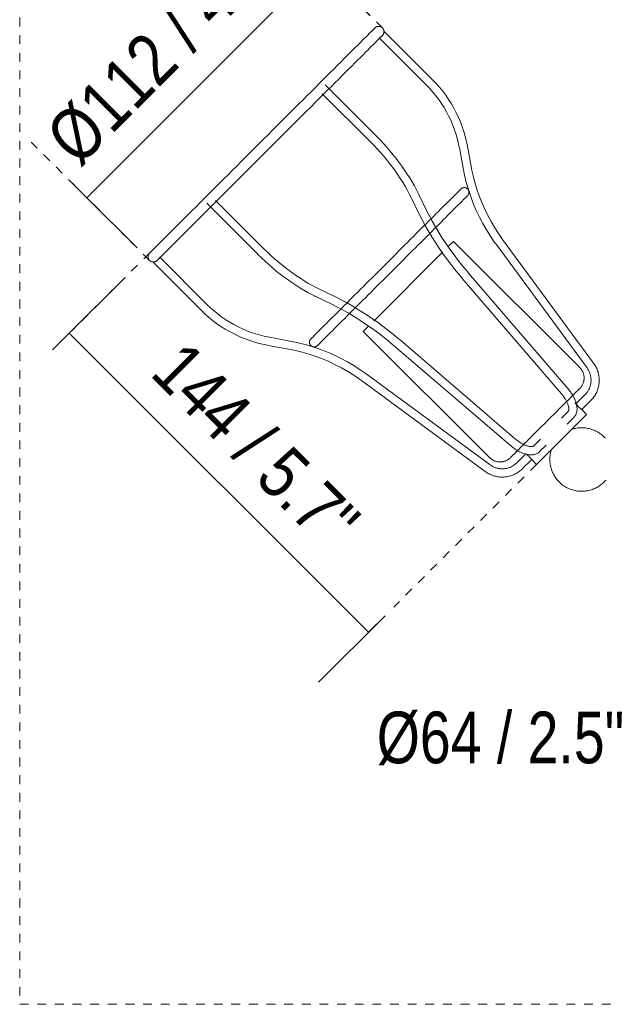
# Model space of a CAD drawing. Header units: millimetres. Extents: x 5724 to 11786, y -2894 to 7544.
# Tile 39 of 46: x 11286 to 11485, y 1571 to 1906. Entities that reach past the tile are written whole.
import ezdxf

# ---------------------------------------------------------------- set-up
doc = ezdxf.new("R2010")
doc.units = ezdxf.units.MM
doc.linetypes.add('Dash', pattern=[6, 3, -3])
doc.layers.add('A-ANNO-DIMS', color=7, linetype='Dash', lineweight=9, true_color=0xd2d2d2)
doc.layers.add('A-ANNO-DIMS-8', color=7, linetype='Continuous', lineweight=9)
doc.layers.add('E-LITE-EQPM', color=7, linetype='Continuous', lineweight=20)
doc.styles.add('Arial Narrow_2', font='ARIALN.TTF', dxfattribs={"height": 17.6})
doc.dimstyles.new('FARO_-_2_2mm_Arial_Narrow_mm_Inch_Left_2', dxfattribs={"dimscale": 304.8, "dimtxt": 18.012385, "dimasz": 0, "dimexe": 0.07874, "dimexo": 0.0625, "dimgap": 0.013123, "dimtad": 1, "dimdec": 0, "dimzin": 0, "dimdsep": 46, "dimtxsty": 'Arial Narrow_2', "dimblk1": 'NONE', "dimblk2": 'NONE', "dimsah": 1, "dimcen": 0.09, "dimadec": 0, "dimazin": 0, "dimtfac": 1, "dimtdec": 4, "dimtix": 1, "dimtmove": 1, "dimatfit": 3, "dimfxl": 0.026247, "dimfxlon": 1, "dimtvp": 1, "dimtolj": 1, "dimtzin": 0, "dimarcsym": 2})
doc.dimstyles.new('FARO_-_2_2mm_Arial_Narrow_mm_Inch_Right_3', dxfattribs={"dimscale": 304.8, "dimtxt": 18.012385, "dimasz": 0, "dimexe": 0.07874, "dimexo": 0.0625, "dimgap": 0.013123, "dimtad": 1, "dimdec": 0, "dimzin": 0, "dimdsep": 46, "dimtxsty": 'Arial Narrow_2', "dimblk1": 'NONE', "dimblk2": 'NONE', "dimsah": 1, "dimcen": 0.09, "dimadec": 0, "dimazin": 0, "dimtfac": 1, "dimtdec": 4, "dimtix": 1, "dimtmove": 0, "dimatfit": 3, "dimfxl": 0.026247, "dimfxlon": 1, "dimtvp": 1, "dimtolj": 1, "dimtzin": 0, "dimarcsym": 2})

# ---------------------------------------------------------------- blocks, each defined once
blk = doc.blocks.new('3371X_LK - LT-524083-Alzado_PDF_kl')
at = {"layer": 'E-LITE-EQPM'}
for p, q in [((7636.43, 1885.85), (7619.99, 1902.29)), ((7618.49, 1899.84), (7634.45, 1883.87)), ((7617.27, 1866.69), (7600.01, 1883.94)), ((7599.03, 1880.96), (7615.29, 1864.71)), ((7645.65, 1862.53), (7646.91, 1855.65)), ((7649.67, 1856.15), (7648.4, 1863.04)), ((7578.94, 1828.36), (7562.71, 1844.59)), ((7629.23, 1845.63), (7631.89, 1840.15)), ((7634.41, 1841.38), (7631.75, 1846.86)), ((7559.7, 1843.64), (7576.96, 1826.38)), ((7691.34, 1789.22), (7660.37, 1831.35)), ((7641.84, 1828.88), (7643.64, 1830.68)), ((7686.63, 1787.69), (7643.64, 1830.68)), ((7658.12, 1829.69), (7689.08, 1787.56)), ((7559.78, 1809.2), (7543.81, 1825.16)), ((7616.51, 1803.55), (7639.96, 1827)), ((7541.35, 1823.66), (7557.8, 1807.22)), ((7646.65, 1818.08), (7680.41, 1778.74)), ((7682.54, 1780.56), (7648.78, 1819.9)), ((7603.5, 1811.75), (7598.02, 1814.42)), ((7596.79, 1811.9), (7602.27, 1809.24)), ((7603.5, 1811.75), (7603.42, 1811.79)), ((7612.97, 1800.01), (7614.67, 1801.71)), ((7588, 1796.74), (7581.12, 1798)), ((7612.97, 1800.01), (7655.96, 1757.02)), ((7580.61, 1795.24), (7587.49, 1793.98)), ((7623.75, 1794.87), (7663.09, 1761.11)), ((7664.91, 1763.24), (7625.57, 1796.99)), ((7656.09, 1754.56), (7613.96, 1785.53)), ((7612.3, 1783.27), (7654.43, 1752.31)), ((7688.39, 1778.46), (7685.29, 1775.36)), ((7685.29, 1775.36), (7684.99, 1775.67)), ((7687.27, 1773.38), (7690.37, 1776.48)), ((7671.92, 1754.72), (7688.93, 1771.73)), ((7682.59, 1772.66), (7680.36, 1770.43)), ((7682.34, 1768.45), (7684.57, 1770.68)), ((7688.93, 1771.73), (7687.27, 1773.38)), ((7673.22, 1763.29), (7670.99, 1761.06)), ((7672.97, 1759.08), (7675.2, 1761.31)), ((7668.26, 1758.33), (7665.18, 1755.25)), ((7667.16, 1753.27), (7670.26, 1756.38)), ((7670.26, 1756.38), (7671.92, 1754.72))]:
    blk.add_line(p, q, dxfattribs=at)
at = {"layer": 'E-LITE-EQPM', "flags": 128}
for points in [[(7616.93, 1903.37), (7616.9, 1903.34), (7616.8, 1903.25), (7616.65, 1903.1), (7616.44, 1902.88), (7616.16, 1902.61), (7615.83, 1902.27), (7615.43, 1901.88), (7614.98, 1901.43), (7614.47, 1900.91), (7613.9, 1900.35), (7613.28, 1899.72), (7612.6, 1899.04), (7611.86, 1898.31), (7611.07, 1897.52), (7610.23, 1896.68), (7609.34, 1895.79), (7608.4, 1894.85), (7607.41, 1893.86), (7606.38, 1892.83), (7605.3, 1891.75), (7604.18, 1890.63), (7603.02, 1889.46), (7601.82, 1888.26), (7600.58, 1887.03), (7599.31, 1885.75), (7598, 1884.45), (7596.67, 1883.11), (7595.3, 1881.74), (7593.91, 1880.35), (7592.49, 1878.93), (7591.05, 1877.49), (7589.59, 1876.03), (7588.11, 1874.56), (7586.62, 1873.07), (7585.12, 1871.56), (7583.6, 1870.04), (7582.08, 1868.52), (7580.55, 1866.99), (7579.02, 1865.46), (7577.48, 1863.93), (7575.95, 1862.4), (7574.42, 1860.87), (7572.9, 1859.35), (7571.39, 1857.84), (7569.89, 1856.34), (7568.41, 1854.85), (7566.94, 1853.38), (7565.49, 1851.93), (7564.06, 1850.5), (7562.65, 1849.1), (7561.27, 1847.72), (7559.92, 1846.36), (7558.6, 1845.04), (7557.3, 1843.75), (7556.05, 1842.49), (7554.83, 1841.27), (7553.64, 1840.09), (7552.5, 1838.94), (7551.4, 1837.84), (7550.34, 1836.79), (7549.33, 1835.77), (7548.36, 1834.81), (7547.44, 1833.89), (7546.58, 1833.02), (7545.76, 1832.21), (7545, 1831.44), (7544.29, 1830.73), (7543.63, 1830.08), (7543.03, 1829.48), (7542.49, 1828.94), (7542.01, 1828.45), (7541.58, 1828.02), (7541.21, 1827.66), (7540.91, 1827.35), (7540.66, 1827.1), (7540.47, 1826.92), (7540.35, 1826.79), (7540.29, 1826.73), (7540.28, 1826.72)], [(7615.62, 1902.07), (7615.99, 1902.43), (7616.3, 1902.74), (7616.54, 1902.99), (7616.73, 1903.17), (7616.85, 1903.3), (7616.92, 1903.36), (7616.93, 1903.37)], [(7616.93, 1903.37), (7616.98, 1903.42), (7617.03, 1903.47), (7617.09, 1903.51), (7617.15, 1903.56), (7617.2, 1903.6), (7617.27, 1903.64), (7617.33, 1903.67), (7617.39, 1903.71), (7617.46, 1903.74), (7617.52, 1903.77), (7617.59, 1903.79), (7617.66, 1903.82), (7617.73, 1903.84), (7617.8, 1903.85), (7617.87, 1903.87), (7617.94, 1903.88), (7618.01, 1903.89), (7618.08, 1903.89), (7618.15, 1903.9), (7618.23, 1903.9), (7618.3, 1903.9), (7618.37, 1903.89), (7618.44, 1903.88), (7618.51, 1903.87), (7618.58, 1903.86), (7618.65, 1903.84), (7618.72, 1903.82), (7618.79, 1903.8), (7618.86, 1903.77), (7618.92, 1903.75), (7618.99, 1903.72), (7619.05, 1903.68), (7619.12, 1903.65), (7619.18, 1903.61), (7619.24, 1903.57), (7619.3, 1903.53), (7619.35, 1903.48), (7619.41, 1903.43), (7619.46, 1903.38), (7619.51, 1903.33), (7619.56, 1903.28), (7619.6, 1903.22), (7619.65, 1903.17), (7619.69, 1903.11), (7619.73, 1903.05), (7619.76, 1902.99), (7619.8, 1902.92), (7619.83, 1902.86), (7619.86, 1902.79), (7619.89, 1902.73), (7619.91, 1902.66), (7619.93, 1902.59), (7619.95, 1902.52), (7619.96, 1902.45), (7619.98, 1902.38), (7619.99, 1902.31), (7619.99, 1902.29)], [(7542.83, 1824.19), (7542.9, 1824.26), (7543.04, 1824.39), (7543.23, 1824.58), (7543.48, 1824.83), (7543.79, 1825.15), (7544.17, 1825.52), (7544.6, 1825.95), (7545.09, 1826.44), (7545.64, 1826.99), (7546.24, 1827.6), (7546.91, 1828.26), (7547.62, 1828.97), (7548.39, 1829.74), (7549.21, 1830.57), (7550.09, 1831.44), (7551.01, 1832.36), (7551.98, 1833.33), (7553, 1834.35), (7554.06, 1835.41), (7555.16, 1836.52), (7556.31, 1837.67), (7557.5, 1838.85), (7558.72, 1840.08), (7559.98, 1841.34), (7561.28, 1842.63), (7562.61, 1843.96), (7563.96, 1845.32), (7565.35, 1846.7), (7566.75, 1848.11), (7568.19, 1849.54), (7569.64, 1850.99), (7571.11, 1852.46), (7572.6, 1853.95), (7574.1, 1855.45), (7575.61, 1856.96), (7577.13, 1858.48), (7578.66, 1860.01), (7580.19, 1861.54), (7581.72, 1863.08), (7583.26, 1864.61), (7584.78, 1866.14), (7586.31, 1867.66), (7587.82, 1869.17), (7589.32, 1870.68), (7590.82, 1872.17), (7592.29, 1873.64), (7593.75, 1875.1), (7595.19, 1876.54), (7596.6, 1877.95), (7597.99, 1879.34), (7599.35, 1880.71), (7600.69, 1882.04), (7601.99, 1883.34), (7603.26, 1884.61), (7604.49, 1885.85), (7605.69, 1887.04), (7606.85, 1888.2), (7607.96, 1889.32), (7609.04, 1890.39), (7610.07, 1891.42), (7611.05, 1892.4), (7611.98, 1893.34), (7612.87, 1894.22), (7613.7, 1895.06), (7614.49, 1895.84), (7615.22, 1896.57), (7615.89, 1897.24), (7616.51, 1897.86), (7617.07, 1898.43), (7617.58, 1898.93), (7618.02, 1899.38), (7618.41, 1899.77), (7618.74, 1900.09), (7619.01, 1900.36), (7619.22, 1900.57), (7619.36, 1900.72), (7619.45, 1900.8), (7619.46, 1900.81)], [(7619.46, 1900.81), (7619.39, 1900.74), (7619.26, 1900.61), (7619.07, 1900.42), (7618.81, 1900.17), (7618.5, 1899.85), (7618.26, 1899.62)], [(7648.4, 1863.04), (7648.06, 1864.73), (7647.65, 1866.42), (7647.16, 1868.08), (7646.62, 1869.72), (7646.01, 1871.34), (7645.33, 1872.94), (7644.59, 1874.5), (7643.79, 1876.04), (7642.93, 1877.54), (7642.01, 1879.01), (7641.03, 1880.43), (7639.99, 1881.82), (7638.9, 1883.17), (7637.76, 1884.47), (7636.56, 1885.72), (7636.43, 1885.85)], [(7634.45, 1883.87), (7635.57, 1882.7), (7636.65, 1881.49), (7637.67, 1880.24), (7638.65, 1878.94), (7639.57, 1877.61), (7640.44, 1876.24), (7641.25, 1874.84), (7642.01, 1873.41), (7642.7, 1871.95), (7643.34, 1870.46), (7643.92, 1868.95), (7644.44, 1867.41), (7644.9, 1865.86), (7645.29, 1864.29), (7645.62, 1862.7), (7645.65, 1862.53)], [(7629.23, 1845.63), (7628.58, 1846.91), (7627.89, 1848.2), (7627.16, 1849.5), (7626.38, 1850.79), (7625.56, 1852.09), (7624.7, 1853.38), (7623.8, 1854.67), (7622.87, 1855.96), (7621.9, 1857.23), (7620.89, 1858.5), (7619.85, 1859.75), (7618.79, 1860.99), (7617.69, 1862.2), (7616.56, 1863.4), (7615.41, 1864.58), (7615.29, 1864.71)], [(7631.75, 1846.86), (7631.07, 1848.2), (7630.34, 1849.55), (7629.58, 1850.91), (7628.76, 1852.26), (7627.91, 1853.61), (7627.02, 1854.96), (7626.08, 1856.3), (7625.11, 1857.63), (7624.11, 1858.95), (7623.07, 1860.26), (7621.99, 1861.56), (7620.88, 1862.84), (7619.75, 1864.1), (7618.59, 1865.34), (7617.4, 1866.56), (7617.27, 1866.69)], [(7631.72, 1846.91), (7631.07, 1848.2), (7630.34, 1849.55), (7629.58, 1850.91), (7628.76, 1852.26), (7627.91, 1853.61), (7627.02, 1854.96), (7626.08, 1856.3), (7625.11, 1857.63), (7624.11, 1858.95), (7623.07, 1860.26), (7621.99, 1861.56), (7620.88, 1862.84), (7619.75, 1864.1), (7618.59, 1865.34), (7617.4, 1866.56), (7617.3, 1866.65)], [(7628.58, 1846.91), (7627.89, 1848.2), (7627.16, 1849.5), (7626.38, 1850.79), (7625.56, 1852.09), (7624.7, 1853.38), (7623.8, 1854.67), (7622.87, 1855.96), (7621.9, 1857.23), (7620.89, 1858.5), (7619.85, 1859.75), (7618.79, 1860.99), (7617.69, 1862.2)], [(7646.91, 1855.65), (7647.42, 1853.18), (7648.02, 1850.73), (7648.72, 1848.31), (7649.51, 1845.92), (7650.4, 1843.56), (7651.39, 1841.24), (7652.46, 1838.96), (7653.63, 1836.73), (7654.88, 1834.55), (7656.22, 1832.41), (7657.65, 1830.33), (7658.12, 1829.69)], [(7660.37, 1831.35), (7658.99, 1833.31), (7657.68, 1835.34), (7656.45, 1837.41), (7655.31, 1839.53), (7654.26, 1841.69), (7653.29, 1843.9), (7652.41, 1846.14), (7651.62, 1848.41), (7650.92, 1850.72), (7650.32, 1853.05), (7649.81, 1855.4), (7649.67, 1856.15)], [(7646.19, 1848.52), (7646.17, 1848.5), (7646.1, 1848.44), (7646, 1848.34), (7645.86, 1848.2), (7645.68, 1848.01), (7645.45, 1847.79), (7645.19, 1847.53), (7644.89, 1847.23), (7644.55, 1846.89), (7644.17, 1846.51), (7643.75, 1846.09), (7643.3, 1845.64), (7642.81, 1845.15), (7642.29, 1844.62), (7641.73, 1844.06), (7641.13, 1843.47), (7640.51, 1842.84), (7639.85, 1842.19), (7639.16, 1841.5), (7638.44, 1840.78), (7637.7, 1840.03), (7636.92, 1839.26), (7636.12, 1838.46), (7635.3, 1837.63), (7634.45, 1836.79), (7633.58, 1835.92), (7632.69, 1835.03), (7631.78, 1834.12), (7630.85, 1833.19), (7629.91, 1832.24), (7628.95, 1831.28), (7627.98, 1830.31), (7626.99, 1829.33), (7626, 1828.33), (7624.99, 1827.33), (7623.99, 1826.32), (7622.97, 1825.31), (7621.95, 1824.29), (7620.93, 1823.27), (7619.91, 1822.25), (7618.89, 1821.23), (7617.87, 1820.21), (7616.86, 1819.2), (7615.85, 1818.19), (7614.85, 1817.19), (7613.87, 1816.2), (7612.89, 1815.22), (7611.92, 1814.26), (7610.97, 1813.3), (7610.03, 1812.37), (7609.11, 1811.45), (7608.21, 1810.55), (7607.33, 1809.66), (7606.47, 1808.8), (7605.63, 1807.97), (7604.82, 1807.15), (7604.03, 1806.37), (7603.27, 1805.6), (7602.53, 1804.87), (7601.83, 1804.17), (7601.15, 1803.49), (7600.51, 1802.85), (7599.9, 1802.24), (7599.32, 1801.66), (7598.78, 1801.12), (7598.27, 1800.61), (7597.8, 1800.13), (7597.36, 1799.7), (7596.96, 1799.3), (7596.6, 1798.94), (7596.28, 1798.61), (7595.99, 1798.33), (7595.75, 1798.09), (7595.54, 1797.88), (7595.38, 1797.72), (7595.26, 1797.59), (7595.17, 1797.51), (7595.13, 1797.47), (7595.12, 1797.46)], [(7645.03, 1847.37), (7645.32, 1847.65), (7645.56, 1847.9), (7645.77, 1848.1), (7645.93, 1848.27), (7646.05, 1848.39), (7646.14, 1848.47), (7646.18, 1848.52), (7646.19, 1848.52)], [(7646.19, 1848.52), (7646.23, 1848.57), (7646.28, 1848.61), (7646.33, 1848.65), (7646.38, 1848.69), (7646.43, 1848.73), (7646.49, 1848.76), (7646.54, 1848.79), (7646.6, 1848.82), (7646.66, 1848.85), (7646.72, 1848.87), (7646.78, 1848.9), (7646.84, 1848.92), (7646.9, 1848.94), (7646.96, 1848.95), (7647.02, 1848.96), (7647.09, 1848.97), (7647.15, 1848.98), (7647.21, 1848.99), (7647.28, 1848.99), (7647.34, 1848.99), (7647.4, 1848.99), (7647.47, 1848.98), (7647.53, 1848.98), (7647.6, 1848.97), (7647.66, 1848.95), (7647.72, 1848.94), (7647.78, 1848.92), (7647.84, 1848.9), (7647.9, 1848.88), (7647.96, 1848.86), (7648.02, 1848.83), (7648.08, 1848.8), (7648.13, 1848.77), (7648.19, 1848.73), (7648.24, 1848.7), (7648.29, 1848.66), (7648.34, 1848.62), (7648.39, 1848.58), (7648.44, 1848.54), (7648.48, 1848.49), (7648.52, 1848.44), (7648.57, 1848.39), (7648.6, 1848.34), (7648.64, 1848.29), (7648.68, 1848.24), (7648.71, 1848.18), (7648.74, 1848.12), (7648.77, 1848.07), (7648.79, 1848.01), (7648.82, 1847.95), (7648.84, 1847.89), (7648.86, 1847.83), (7648.87, 1847.77), (7648.89, 1847.7), (7648.9, 1847.64), (7648.91, 1847.58), (7648.91, 1847.51), (7648.92, 1847.45), (7648.92, 1847.39), (7648.92, 1847.32), (7648.91, 1847.26), (7648.91, 1847.19), (7648.9, 1847.13), (7648.88, 1847.07), (7648.87, 1847.01), (7648.85, 1846.94), (7648.83, 1846.88), (7648.81, 1846.82), (7648.79, 1846.76), (7648.76, 1846.7), (7648.73, 1846.65), (7648.7, 1846.59), (7648.67, 1846.54), (7648.63, 1846.48), (7648.6, 1846.43), (7648.56, 1846.38), (7648.52, 1846.33), (7648.47, 1846.28), (7648.45, 1846.26)], [(7597.39, 1795.2), (7597.41, 1795.22), (7597.47, 1795.28), (7597.57, 1795.38), (7597.71, 1795.52), (7597.9, 1795.71), (7598.12, 1795.93), (7598.38, 1796.19), (7598.68, 1796.49), (7599.02, 1796.84), (7599.4, 1797.21), (7599.82, 1797.63), (7600.27, 1798.08), (7600.76, 1798.57), (7601.29, 1799.1), (7601.85, 1799.66), (7602.44, 1800.25), (7603.07, 1800.88), (7603.72, 1801.54), (7604.41, 1802.22), (7605.13, 1802.94), (7605.88, 1803.69), (7606.65, 1804.46), (7607.45, 1805.26), (7608.28, 1806.09), (7609.12, 1806.94), (7609.99, 1807.81), (7610.88, 1808.7), (7611.79, 1809.61), (7612.72, 1810.53), (7613.67, 1811.48), (7614.63, 1812.44), (7615.6, 1813.41), (7616.58, 1814.39), (7617.58, 1815.39), (7618.58, 1816.39), (7619.59, 1817.4), (7620.6, 1818.41), (7621.62, 1819.43), (7622.64, 1820.45), (7623.66, 1821.47), (7624.68, 1822.49), (7625.7, 1823.51), (7626.71, 1824.52), (7627.72, 1825.53), (7628.72, 1826.53), (7629.71, 1827.52), (7630.69, 1828.5), (7631.65, 1829.46), (7632.61, 1830.42), (7633.54, 1831.35), (7634.46, 1832.27), (7635.36, 1833.18), (7636.25, 1834.06), (7637.11, 1834.92), (7637.94, 1835.75), (7638.76, 1836.57), (7639.54, 1837.36), (7640.31, 1838.12), (7641.04, 1838.85), (7641.74, 1839.56), (7642.42, 1840.23), (7643.06, 1840.87), (7643.67, 1841.48), (7644.25, 1842.06), (7644.8, 1842.61), (7645.3, 1843.12), (7645.78, 1843.59), (7646.21, 1844.02), (7646.61, 1844.42), (7646.97, 1844.79), (7647.3, 1845.11), (7647.58, 1845.39), (7647.82, 1845.64), (7648.03, 1845.84), (7648.19, 1846), (7648.32, 1846.13), (7648.4, 1846.21), (7648.44, 1846.25), (7648.45, 1846.26)], [(7648.45, 1846.26), (7648.43, 1846.24), (7648.37, 1846.18), (7648.27, 1846.08), (7648.12, 1845.93), (7647.94, 1845.75), (7647.72, 1845.53), (7647.45, 1845.27), (7647.31, 1845.12)], [(7634.41, 1841.38), (7635.37, 1839.48), (7636.39, 1837.57), (7637.48, 1835.65), (7638.63, 1833.73), (7639.84, 1831.81), (7641.11, 1829.89), (7642.44, 1827.99), (7643.83, 1826.09), (7645.26, 1824.2), (7646.75, 1822.33), (7648.28, 1820.48), (7648.78, 1819.9)], [(7631.89, 1840.15), (7632.88, 1838.19), (7633.94, 1836.21), (7635.06, 1834.24), (7636.25, 1832.26), (7637.49, 1830.29), (7638.8, 1828.32), (7640.16, 1826.36), (7641.58, 1824.41), (7643.05, 1822.48), (7644.58, 1820.57), (7646.15, 1818.67), (7646.65, 1818.08)], [(7631.89, 1840.15), (7632.88, 1838.19), (7633.92, 1836.25)], [(7635.57, 1833.38), (7636.25, 1832.26), (7637.49, 1830.29), (7638.8, 1828.32), (7639.82, 1826.86)], [(7638.77, 1833.51), (7639.84, 1831.81), (7641.11, 1829.89), (7641.83, 1828.87)], [(7540.28, 1826.72), (7540.31, 1826.75), (7540.4, 1826.84), (7540.55, 1827), (7540.77, 1827.21), (7541.04, 1827.48), (7541.37, 1827.82), (7541.53, 1827.97)], [(7598.02, 1814.42), (7596.73, 1815.06), (7595.44, 1815.76), (7594.15, 1816.49), (7592.85, 1817.27), (7591.56, 1818.09), (7590.26, 1818.95), (7588.97, 1819.84), (7587.69, 1820.78), (7586.41, 1821.75), (7585.15, 1822.76), (7583.9, 1823.79), (7582.66, 1824.86), (7581.44, 1825.96), (7580.24, 1827.09), (7579.06, 1828.24), (7578.94, 1828.36)], [(7541.35, 1823.66), (7541.28, 1823.67), (7541.21, 1823.68), (7541.14, 1823.7), (7541.07, 1823.71), (7541, 1823.73), (7540.93, 1823.76), (7540.87, 1823.78), (7540.8, 1823.81), (7540.73, 1823.84), (7540.67, 1823.88), (7540.61, 1823.91), (7540.55, 1823.95), (7540.49, 1823.99), (7540.43, 1824.04), (7540.38, 1824.08), (7540.32, 1824.13), (7540.27, 1824.18), (7540.22, 1824.23), (7540.17, 1824.29), (7540.13, 1824.34), (7540.09, 1824.4), (7540.04, 1824.46), (7540.01, 1824.52), (7539.97, 1824.58), (7539.94, 1824.65), (7539.91, 1824.71), (7539.88, 1824.78), (7539.85, 1824.85), (7539.83, 1824.91), (7539.81, 1824.98), (7539.79, 1825.05), (7539.78, 1825.12), (7539.77, 1825.19), (7539.76, 1825.27), (7539.75, 1825.34), (7539.75, 1825.41), (7539.75, 1825.48), (7539.75, 1825.55), (7539.76, 1825.62), (7539.77, 1825.7), (7539.78, 1825.77), (7539.79, 1825.84), (7539.81, 1825.91), (7539.83, 1825.98), (7539.85, 1826.05), (7539.88, 1826.11), (7539.9, 1826.18), (7539.94, 1826.24), (7539.97, 1826.31), (7540, 1826.37), (7540.04, 1826.43), (7540.08, 1826.49), (7540.13, 1826.55), (7540.17, 1826.61), (7540.22, 1826.66), (7540.27, 1826.71), (7540.28, 1826.72)], [(7544.03, 1825.38), (7543.88, 1825.24), (7543.55, 1824.91), (7543.29, 1824.64), (7543.08, 1824.43), (7542.93, 1824.29), (7542.85, 1824.2), (7542.83, 1824.19)], [(7596.79, 1811.9), (7595.44, 1812.58), (7594.09, 1813.3), (7592.74, 1814.07), (7591.39, 1814.88), (7590.04, 1815.74), (7588.69, 1816.63), (7587.35, 1817.56), (7586.02, 1818.53), (7584.69, 1819.54), (7583.38, 1820.58), (7582.09, 1821.66), (7580.81, 1822.76), (7579.55, 1823.9), (7578.31, 1825.06), (7577.09, 1826.25), (7576.96, 1826.38)], [(7596.74, 1811.93), (7595.44, 1812.58), (7594.09, 1813.3), (7592.74, 1814.07), (7591.39, 1814.88), (7590.04, 1815.74), (7588.69, 1816.63), (7587.35, 1817.56), (7586.02, 1818.53), (7584.69, 1819.54), (7583.38, 1820.58), (7582.09, 1821.66), (7580.81, 1822.76), (7579.55, 1823.9), (7578.31, 1825.06), (7577.09, 1826.25), (7576.99, 1826.35)], [(7593.57, 1816.83), (7592.85, 1817.27), (7591.56, 1818.09), (7590.26, 1818.95), (7588.97, 1819.84), (7587.69, 1820.78), (7586.41, 1821.75), (7585.15, 1822.76), (7584.17, 1823.57)], [(7603.5, 1811.75), (7605.46, 1810.76), (7607.43, 1809.71), (7609.41, 1808.59), (7611.39, 1807.4), (7613.36, 1806.16), (7615.33, 1804.85), (7617.29, 1803.49), (7619.23, 1802.07), (7621.17, 1800.59), (7623.08, 1799.07), (7624.98, 1797.5), (7625.57, 1796.99)], [(7603.5, 1811.75), (7605.46, 1810.76), (7607.39, 1809.73)], [(7581.12, 1798), (7579.53, 1798.32), (7577.96, 1798.71), (7576.4, 1799.16), (7574.86, 1799.67), (7573.35, 1800.24), (7571.86, 1800.87), (7570.39, 1801.56), (7568.96, 1802.31), (7567.55, 1803.12), (7566.18, 1803.98), (7564.84, 1804.9), (7563.55, 1805.87), (7562.29, 1806.89), (7561.07, 1807.96), (7559.9, 1809.07), (7559.78, 1809.2)], [(7602.27, 1809.24), (7604.17, 1808.28), (7606.08, 1807.26), (7608, 1806.17), (7609.92, 1805.02), (7611.84, 1803.81), (7613.75, 1802.53), (7615.66, 1801.21), (7617.56, 1799.82), (7619.45, 1798.39), (7621.32, 1796.9), (7623.17, 1795.36), (7623.75, 1794.87)], [(7610.26, 1808.07), (7611.39, 1807.4), (7613.36, 1806.16), (7615.33, 1804.85), (7616.79, 1803.83)], [(7557.8, 1807.22), (7559.05, 1806.02), (7560.34, 1804.87), (7561.68, 1803.77), (7563.06, 1802.73), (7564.49, 1801.74), (7565.95, 1800.82), (7567.45, 1799.95), (7568.98, 1799.14), (7570.54, 1798.39), (7572.14, 1797.71), (7573.75, 1797.09), (7575.39, 1796.54), (7577.06, 1796.05), (7578.73, 1795.63), (7580.43, 1795.28), (7580.61, 1795.24)], [(7597.39, 1795.2), (7597.34, 1795.15), (7597.29, 1795.11), (7597.24, 1795.07), (7597.19, 1795.03), (7597.14, 1795), (7597.09, 1794.96), (7597.03, 1794.93), (7596.97, 1794.9), (7596.92, 1794.87), (7596.86, 1794.85), (7596.8, 1794.82), (7596.74, 1794.8), (7596.68, 1794.79), (7596.61, 1794.77), (7596.55, 1794.76), (7596.49, 1794.75), (7596.42, 1794.74), (7596.36, 1794.73), (7596.3, 1794.73), (7596.23, 1794.73), (7596.17, 1794.73), (7596.1, 1794.74), (7596.04, 1794.74), (7595.98, 1794.75), (7595.92, 1794.77), (7595.85, 1794.78), (7595.79, 1794.8), (7595.73, 1794.82), (7595.67, 1794.84), (7595.61, 1794.87), (7595.55, 1794.89), (7595.5, 1794.92), (7595.44, 1794.95), (7595.39, 1794.99), (7595.33, 1795.02), (7595.28, 1795.06), (7595.23, 1795.1), (7595.18, 1795.14), (7595.14, 1795.19), (7595.09, 1795.23), (7595.05, 1795.28), (7595.01, 1795.33), (7594.97, 1795.38), (7594.93, 1795.43), (7594.9, 1795.49), (7594.86, 1795.54), (7594.83, 1795.6), (7594.81, 1795.65), (7594.78, 1795.71), (7594.76, 1795.77), (7594.74, 1795.83), (7594.72, 1795.89), (7594.7, 1795.96), (7594.69, 1796.02), (7594.68, 1796.08), (7594.67, 1796.14), (7594.66, 1796.21), (7594.66, 1796.27), (7594.66, 1796.34), (7594.66, 1796.4), (7594.66, 1796.46), (7594.67, 1796.53), (7594.68, 1796.59), (7594.69, 1796.65), (7594.7, 1796.72), (7594.72, 1796.78), (7594.74, 1796.84), (7594.76, 1796.9), (7594.78, 1796.96), (7594.81, 1797.02), (7594.84, 1797.07), (7594.87, 1797.13), (7594.9, 1797.19), (7594.94, 1797.24), (7594.98, 1797.29), (7595.02, 1797.34), (7595.06, 1797.39), (7595.1, 1797.44), (7595.12, 1797.46)], [(7595.12, 1797.46), (7595.14, 1797.48), (7595.21, 1797.54), (7595.31, 1797.64), (7595.45, 1797.79), (7595.63, 1797.97), (7595.86, 1798.19), (7596.12, 1798.46), (7596.26, 1798.6)], [(7587.49, 1793.98), (7589.85, 1793.5), (7592.19, 1792.93), (7594.51, 1792.26), (7596.79, 1791.5), (7599.04, 1790.65), (7601.26, 1789.71), (7603.44, 1788.68), (7605.57, 1787.56), (7607.66, 1786.36), (7609.7, 1785.08), (7611.68, 1783.72), (7612.3, 1783.27)], [(7613.96, 1785.53), (7611.9, 1786.98), (7609.78, 1788.35), (7607.61, 1789.63), (7605.4, 1790.83), (7603.13, 1791.93), (7600.82, 1792.94), (7598.48, 1793.86), (7596.1, 1794.69), (7593.69, 1795.42), (7591.25, 1796.05), (7588.78, 1796.59), (7588, 1796.74)], [(7598.54, 1796.35), (7598.26, 1796.07), (7598.01, 1795.82), (7597.81, 1795.62), (7597.64, 1795.45), (7597.52, 1795.33), (7597.44, 1795.25), (7597.39, 1795.2), (7597.39, 1795.2)], [(7686.63, 1787.69), (7686.77, 1787.55), (7686.9, 1787.4), (7687.03, 1787.24), (7687.15, 1787.08), (7687.26, 1786.92), (7687.37, 1786.75), (7687.47, 1786.58), (7687.56, 1786.4), (7687.65, 1786.22), (7687.73, 1786.04), (7687.8, 1785.85), (7687.86, 1785.66), (7687.92, 1785.47), (7687.97, 1785.27), (7688.01, 1785.08), (7688.04, 1784.88), (7688.07, 1784.68), (7688.08, 1784.48), (7688.09, 1784.28), (7688.09, 1784.08), (7688.09, 1783.88), (7688.07, 1783.68), (7688.05, 1783.48), (7688.02, 1783.29), (7687.98, 1783.09), (7687.93, 1782.9), (7687.88, 1782.7), (7687.82, 1782.51), (7687.75, 1782.33), (7687.67, 1782.14), (7687.59, 1781.96), (7687.5, 1781.78), (7687.4, 1781.61), (7687.29, 1781.44), (7687.18, 1781.27), (7687.06, 1781.11), (7686.94, 1780.96), (7686.81, 1780.8), (7686.67, 1780.66), (7686.63, 1780.62)], [(7689.08, 1787.56), (7689.24, 1787.33), (7689.4, 1787.1), (7689.54, 1786.85), (7689.67, 1786.61), (7689.79, 1786.36), (7689.91, 1786.1), (7690.01, 1785.84), (7690.1, 1785.57), (7690.18, 1785.31), (7690.25, 1785.04), (7690.31, 1784.76), (7690.36, 1784.49), (7690.4, 1784.21), (7690.42, 1783.93), (7690.44, 1783.65), (7690.44, 1783.37), (7690.44, 1783.09), (7690.42, 1782.81), (7690.39, 1782.53), (7690.35, 1782.26), (7690.29, 1781.98), (7690.23, 1781.71), (7690.16, 1781.44), (7690.07, 1781.17), (7689.98, 1780.91), (7689.87, 1780.65), (7689.76, 1780.39), (7689.63, 1780.14), (7689.5, 1779.9), (7689.35, 1779.66), (7689.2, 1779.43), (7689.03, 1779.2), (7688.86, 1778.98), (7688.68, 1778.77), (7688.49, 1778.56), (7688.39, 1778.46)], [(7690.37, 1776.48), (7690.64, 1776.77), (7690.9, 1777.06), (7691.15, 1777.36), (7691.39, 1777.68), (7691.61, 1778), (7691.82, 1778.33), (7692.02, 1778.67), (7692.2, 1779.02), (7692.37, 1779.37), (7692.52, 1779.73), (7692.66, 1780.1), (7692.79, 1780.47), (7692.9, 1780.84), (7692.99, 1781.22), (7693.07, 1781.61), (7693.14, 1781.99), (7693.19, 1782.38), (7693.22, 1782.77), (7693.24, 1783.16), (7693.24, 1783.56), (7693.23, 1783.95), (7693.2, 1784.34), (7693.15, 1784.73), (7693.09, 1785.12), (7693.02, 1785.5), (7692.93, 1785.88), (7692.82, 1786.26), (7692.7, 1786.63), (7692.56, 1787), (7692.41, 1787.36), (7692.25, 1787.72), (7692.07, 1788.07), (7691.88, 1788.41), (7691.67, 1788.74), (7691.45, 1789.06), (7691.34, 1789.22)], [(7663.03, 1757.02), (7663.04, 1757.03), (7663.06, 1757.05), (7663.11, 1757.1), (7663.18, 1757.17), (7663.26, 1757.25), (7663.37, 1757.36), (7663.49, 1757.48), (7663.63, 1757.62), (7663.78, 1757.77), (7663.96, 1757.95), (7664.15, 1758.14), (7664.36, 1758.35), (7664.59, 1758.58), (7664.83, 1758.82), (7665.09, 1759.08), (7665.36, 1759.35), (7665.65, 1759.64), (7665.96, 1759.95), (7666.27, 1760.26), (7666.61, 1760.6), (7666.95, 1760.94), (7667.31, 1761.3), (7667.68, 1761.67), (7668.06, 1762.05), (7668.45, 1762.44), (7668.85, 1762.84), (7669.27, 1763.26), (7669.69, 1763.68), (7670.12, 1764.11), (7670.55, 1764.54), (7671, 1764.99), (7671.45, 1765.43), (7671.9, 1765.89), (7672.36, 1766.35), (7672.82, 1766.81), (7673.29, 1767.28), (7673.76, 1767.75), (7674.23, 1768.22), (7674.7, 1768.69), (7675.17, 1769.16), (7675.64, 1769.63), (7676.11, 1770.1), (7676.58, 1770.57), (7677.05, 1771.04), (7677.51, 1771.5), (7677.97, 1771.96), (7678.42, 1772.41), (7678.87, 1772.86), (7679.31, 1773.3), (7679.74, 1773.73), (7680.17, 1774.16), (7680.58, 1774.57), (7680.99, 1774.98), (7681.39, 1775.38), (7681.77, 1775.76), (7682.15, 1776.14), (7682.51, 1776.5), (7682.87, 1776.86), (7683.21, 1777.2), (7683.53, 1777.52), (7683.84, 1777.83), (7684.14, 1778.13), (7684.42, 1778.41), (7684.69, 1778.68), (7684.94, 1778.93), (7685.18, 1779.17), (7685.4, 1779.39), (7685.6, 1779.59), (7685.78, 1779.77), (7685.95, 1779.94), (7686.1, 1780.09), (7686.23, 1780.22), (7686.34, 1780.33), (7686.44, 1780.43), (7686.51, 1780.5), (7686.57, 1780.56), (7686.61, 1780.6), (7686.63, 1780.62), (7686.63, 1780.62)], [(7684.57, 1770.68), (7684.76, 1770.89), (7684.93, 1771.11), (7685.09, 1771.34), (7685.22, 1771.58), (7685.34, 1771.83), (7685.44, 1772.09), (7685.52, 1772.36), (7685.59, 1772.63), (7685.63, 1772.9), (7685.66, 1773.18), (7685.68, 1773.46), (7685.68, 1773.74), (7685.67, 1774.03), (7685.64, 1774.31), (7685.6, 1774.6), (7685.55, 1774.89), (7685.49, 1775.18), (7685.41, 1775.47), (7685.33, 1775.77), (7685.23, 1776.06), (7685.12, 1776.36), (7685.01, 1776.65), (7684.88, 1776.95), (7684.74, 1777.24), (7684.59, 1777.54), (7684.44, 1777.84), (7684.27, 1778.13), (7684.1, 1778.43), (7683.91, 1778.72), (7683.72, 1779.01), (7683.52, 1779.3), (7683.31, 1779.59), (7683.1, 1779.87), (7682.88, 1780.15), (7682.65, 1780.43), (7682.54, 1780.56)], [(7686.63, 1780.62), (7686.62, 1780.61), (7686.59, 1780.58), (7686.55, 1780.54), (7686.48, 1780.47), (7686.39, 1780.38), (7686.29, 1780.28), (7686.17, 1780.16), (7686.03, 1780.02), (7685.87, 1779.86), (7685.7, 1779.69), (7685.51, 1779.5), (7685.3, 1779.29), (7685.07, 1779.06), (7684.83, 1778.82), (7684.57, 1778.56), (7684.4, 1778.39)], [(7682.59, 1772.66), (7682.63, 1772.7), (7682.66, 1772.75), (7682.7, 1772.8), (7682.73, 1772.86), (7682.76, 1772.93), (7682.79, 1773), (7682.82, 1773.09), (7682.84, 1773.19), (7682.86, 1773.29), (7682.87, 1773.41), (7682.88, 1773.54), (7682.88, 1773.69), (7682.87, 1773.84), (7682.86, 1774), (7682.84, 1774.17), (7682.8, 1774.35), (7682.76, 1774.54), (7682.71, 1774.73), (7682.65, 1774.94), (7682.59, 1775.15), (7682.51, 1775.36), (7682.42, 1775.58), (7682.32, 1775.8), (7682.22, 1776.03), (7682.1, 1776.26), (7681.98, 1776.49), (7681.85, 1776.73), (7681.71, 1776.97), (7681.56, 1777.21), (7681.4, 1777.44), (7681.24, 1777.68), (7681.06, 1777.92), (7680.88, 1778.16), (7680.7, 1778.39), (7680.51, 1778.63), (7680.41, 1778.74)], [(7685.41, 1775.48), (7685.33, 1775.77), (7685.23, 1776.06), (7685.12, 1776.36), (7685.01, 1776.65), (7684.88, 1776.95), (7684.74, 1777.24), (7684.59, 1777.54), (7684.44, 1777.84), (7684.27, 1778.13)], [(7683.86, 1766.66), (7684.27, 1766.78), (7684.69, 1766.9), (7685.11, 1766.99), (7685.54, 1767.07), (7685.97, 1767.13), (7686.4, 1767.17), (7686.83, 1767.2), (7687.26, 1767.21), (7687.7, 1767.2), (7688.13, 1767.17), (7688.56, 1767.13), (7688.99, 1767.07), (7689.41, 1766.99), (7689.84, 1766.9), (7690.25, 1766.78), (7690.67, 1766.66), (7691.08, 1766.51), (7691.48, 1766.35), (7691.87, 1766.18), (7692.26, 1765.98), (7692.64, 1765.78), (7693.01, 1765.55), (7693.37, 1765.32), (7693.73, 1765.06), (7694.07, 1764.8), (7694.4, 1764.52), (7694.72, 1764.23), (7695.03, 1763.92), (7695.32, 1763.61)], [(7695.48, 1749.34), (7695.19, 1749.01), (7694.92, 1748.73)], [(7672.97, 1759.08), (7672.76, 1758.89), (7672.54, 1758.71), (7672.31, 1758.56), (7672.06, 1758.42), (7671.81, 1758.31), (7671.55, 1758.21), (7671.29, 1758.13), (7671.02, 1758.06), (7670.74, 1758.02), (7670.47, 1757.98), (7670.19, 1757.97), (7669.9, 1757.97), (7669.62, 1757.98), (7669.33, 1758.01), (7669.05, 1758.04), (7668.76, 1758.1), (7668.47, 1758.16), (7668.17, 1758.23), (7667.88, 1758.32), (7667.59, 1758.42), (7667.29, 1758.52), (7666.99, 1758.64), (7666.7, 1758.77), (7666.4, 1758.91), (7666.11, 1759.05), (7665.81, 1759.21), (7665.52, 1759.38), (7665.22, 1759.55), (7664.93, 1759.73), (7664.64, 1759.93), (7664.35, 1760.13), (7664.06, 1760.33), (7663.78, 1760.55), (7663.5, 1760.77), (7663.22, 1761), (7663.09, 1761.11)], [(7670.99, 1761.06), (7670.94, 1761.02), (7670.9, 1760.98), (7670.85, 1760.95), (7670.79, 1760.92), (7670.72, 1760.88), (7670.65, 1760.86), (7670.56, 1760.83), (7670.46, 1760.81), (7670.35, 1760.79), (7670.23, 1760.77), (7670.1, 1760.77), (7669.96, 1760.77), (7669.81, 1760.77), (7669.65, 1760.79), (7669.48, 1760.81), (7669.3, 1760.84), (7669.11, 1760.88), (7668.91, 1760.93), (7668.71, 1760.99), (7668.5, 1761.06), (7668.29, 1761.14), (7668.07, 1761.23), (7667.84, 1761.32), (7667.62, 1761.43), (7667.39, 1761.54), (7667.15, 1761.67), (7666.92, 1761.8), (7666.68, 1761.94), (7666.44, 1762.09), (7666.2, 1762.25), (7665.96, 1762.41), (7665.73, 1762.58), (7665.49, 1762.76), (7665.25, 1762.95), (7665.02, 1763.14), (7664.91, 1763.24)], [(7663.03, 1757.02), (7662.88, 1756.88), (7662.73, 1756.75), (7662.58, 1756.62), (7662.42, 1756.5), (7662.25, 1756.39), (7662.09, 1756.28), (7661.91, 1756.18), (7661.74, 1756.08), (7661.56, 1756), (7661.37, 1755.92), (7661.18, 1755.85), (7661, 1755.78), (7660.8, 1755.73), (7660.61, 1755.68), (7660.41, 1755.64), (7660.22, 1755.61), (7660.02, 1755.58), (7659.82, 1755.56), (7659.62, 1755.55), (7659.42, 1755.55), (7659.22, 1755.56), (7659.02, 1755.58), (7658.82, 1755.6), (7658.62, 1755.63), (7658.43, 1755.67), (7658.23, 1755.71), (7658.04, 1755.77), (7657.85, 1755.83), (7657.66, 1755.9), (7657.48, 1755.98), (7657.3, 1756.06), (7657.12, 1756.15), (7656.94, 1756.25), (7656.77, 1756.36), (7656.61, 1756.47), (7656.45, 1756.59), (7656.29, 1756.71), (7656.14, 1756.84), (7655.99, 1756.98), (7655.96, 1757.02)], [(7665.23, 1759.22), (7664.97, 1758.96), (7664.72, 1758.71), (7664.48, 1758.47), (7664.26, 1758.25), (7664.06, 1758.05), (7663.88, 1757.87), (7663.71, 1757.7), (7663.56, 1757.55), (7663.43, 1757.42), (7663.32, 1757.31), (7663.22, 1757.21), (7663.15, 1757.14), (7663.09, 1757.08), (7663.05, 1757.04), (7663.03, 1757.02), (7663.03, 1757.02)], [(7668.16, 1758.24), (7667.88, 1758.32), (7667.59, 1758.42), (7667.29, 1758.52), (7666.99, 1758.64), (7666.7, 1758.77), (7666.4, 1758.91), (7666.11, 1759.05), (7665.81, 1759.21), (7665.52, 1759.38)], [(7694.92, 1748.73), (7694.6, 1748.43), (7694.28, 1748.14), (7693.95, 1747.87), (7693.6, 1747.61), (7693.24, 1747.36), (7692.88, 1747.13), (7692.5, 1746.91), (7692.12, 1746.71), (7691.73, 1746.53), (7691.33, 1746.35), (7690.93, 1746.2), (7690.52, 1746.06), (7690.1, 1745.94), (7689.68, 1745.83), (7689.26, 1745.75), (7688.83, 1745.68), (7688.4, 1745.62), (7687.97, 1745.58), (7687.54, 1745.56), (7687.11, 1745.56), (7686.67, 1745.58), (7686.24, 1745.61), (7685.81, 1745.66), (7685.38, 1745.73), (7684.96, 1745.81), (7684.54, 1745.91), (7684.12, 1746.03), (7683.71, 1746.16), (7683.3, 1746.31), (7682.9, 1746.48), (7682.51, 1746.66), (7682.13, 1746.86), (7681.75, 1747.07), (7681.38, 1747.3), (7681.02, 1747.54), (7680.67, 1747.8), (7680.34, 1748.07), (7680.01, 1748.35), (7679.69, 1748.65), (7679.39, 1748.96), (7679.1, 1749.28), (7678.82, 1749.61), (7678.56, 1749.95), (7678.31, 1750.31), (7678.07, 1750.67), (7677.85, 1751.04), (7677.65, 1751.42), (7677.45, 1751.81), (7677.28, 1752.21), (7677.12, 1752.61), (7676.98, 1753.02), (7676.85, 1753.43), (7676.74, 1753.85), (7676.65, 1754.27), (7676.57, 1754.7), (7676.51, 1755.13), (7676.47, 1755.56), (7676.45, 1755.99), (7676.44, 1756.42), (7676.45, 1756.86), (7676.48, 1757.29), (7676.52, 1757.72), (7676.59, 1758.15), (7676.67, 1758.57), (7676.76, 1759), (7676.87, 1759.41), (7676.99, 1759.79)], [(7665.18, 1755.25), (7664.98, 1755.06), (7664.77, 1754.88), (7664.56, 1754.7), (7664.33, 1754.53), (7664.1, 1754.37), (7663.87, 1754.22), (7663.62, 1754.08), (7663.38, 1753.95), (7663.12, 1753.83), (7662.87, 1753.72), (7662.6, 1753.62), (7662.34, 1753.53), (7662.07, 1753.45), (7661.8, 1753.38), (7661.52, 1753.32), (7661.25, 1753.28), (7660.97, 1753.24), (7660.69, 1753.22), (7660.41, 1753.21), (7660.13, 1753.21), (7659.85, 1753.22), (7659.57, 1753.24), (7659.29, 1753.27), (7659.02, 1753.31), (7658.74, 1753.37), (7658.47, 1753.43), (7658.2, 1753.51), (7657.94, 1753.59), (7657.67, 1753.69), (7657.41, 1753.8), (7657.16, 1753.92), (7656.91, 1754.04), (7656.67, 1754.18), (7656.43, 1754.33), (7656.2, 1754.49), (7656.09, 1754.56)], [(7654.43, 1752.31), (7654.75, 1752.08), (7655.08, 1751.87), (7655.42, 1751.67), (7655.76, 1751.48), (7656.11, 1751.31), (7656.47, 1751.15), (7656.84, 1751.01), (7657.21, 1750.88), (7657.58, 1750.77), (7657.96, 1750.67), (7658.35, 1750.59), (7658.73, 1750.52), (7659.12, 1750.47), (7659.51, 1750.43), (7659.9, 1750.41), (7660.29, 1750.4), (7660.69, 1750.42), (7661.08, 1750.44), (7661.47, 1750.48), (7661.85, 1750.54), (7662.24, 1750.61), (7662.62, 1750.7), (7663, 1750.8), (7663.37, 1750.92), (7663.74, 1751.05), (7664.11, 1751.2), (7664.46, 1751.36), (7664.81, 1751.54), (7665.16, 1751.73), (7665.49, 1751.93), (7665.82, 1752.15), (7666.13, 1752.38), (7666.44, 1752.62), (7666.74, 1752.88)], [(7666.74, 1752.88), (7667.03, 1753.14), (7667.16, 1753.27)]]:
    blk.add_lwpolyline(points, dxfattribs=at)
at = {"layer": 'E-LITE-EQPM'}
for points, knots in [([(7619.46, 1900.81), (7619.54, 1900.89), (7619.65, 1901.02), (7619.76, 1901.2), (7619.83, 1901.34), (7619.89, 1901.48), (7619.93, 1901.61), (7619.96, 1901.74), (7619.98, 1901.87), (7619.99, 1901.98), (7620, 1902.08), (7620, 1902.17), (7619.99, 1902.24), (7619.99, 1902.28), (7619.99, 1902.29), (7619.99, 1902.29)], [-1, -1, -1, -1, -0.857143, -0.785714, -0.714286, -0.642857, -0.571429, -0.5, -0.428571, -0.357143, -0.285714, -0.214286, -0.142857, -0.071429, 0, 0, 0, 0]), ([(7686.22, 1774.32), (7686.07, 1774.47), (7685.86, 1774.69), (7685.62, 1774.96), (7685.46, 1775.16), (7685.33, 1775.32), (7685.29, 1775.36), (7685.29, 1775.36)], [0, 0, 0, 0, 0.285714, 0.428571, 0.571429, 0.785714, 1, 1, 1, 1]), ([(7687.27, 1773.38), (7687.27, 1773.38), (7687.22, 1773.43), (7687.04, 1773.57), (7686.84, 1773.74), (7686.56, 1773.99), (7686.34, 1774.2), (7686.22, 1774.32)], [0, 0, 0, 0, 0.285714, 0.428571, 0.571429, 0.785714, 1, 1, 1, 1]), ([(7668.39, 1758.27), (7668.43, 1758.24), (7668.52, 1758.17), (7668.72, 1758), (7668.99, 1757.75), (7669.22, 1757.54), (7669.33, 1757.42)], [0.2857143, 0.2857143, 0.2857143, 0.2857143, 0.4285714, 0.5714286, 0.7857143, 1, 1, 1, 1]), ([(7669.33, 1757.42), (7669.48, 1757.27), (7669.69, 1757.05), (7669.93, 1756.78), (7670.1, 1756.58), (7670.23, 1756.42), (7670.26, 1756.38), (7670.26, 1756.38)], [0, 0, 0, 0, 0.285714, 0.428571, 0.571429, 0.785714, 1, 1, 1, 1])]:
    blk.add_open_spline(points, degree=3, knots=knots, dxfattribs=at)
for points in [[(7619.21, 1900.61), (7619.3, 1900.67), (7619.38, 1900.74), (7619.46, 1900.81)], [(7542.58, 1823.98), (7542.67, 1824.04), (7542.75, 1824.11), (7542.83, 1824.19)], [(7542.83, 1824.19), (7542.91, 1824.27), (7542.98, 1824.35), (7543.04, 1824.44)], [(7541.35, 1823.66), (7541.35, 1823.66), (7541.37, 1823.65), (7541.41, 1823.65), (7541.48, 1823.65), (7541.57, 1823.65), (7541.67, 1823.65), (7541.78, 1823.67), (7541.9, 1823.69), (7542.03, 1823.72), (7542.17, 1823.76), (7542.3, 1823.82), (7542.44, 1823.89), (7542.54, 1823.95), (7542.58, 1823.98)]]:
    blk.add_open_spline(points, degree=3, dxfattribs=at)
blk = doc.blocks.new('DIMBLOCK11-Alzado_PDF_kl')
at = {"layer": 'A-ANNO-DIMS-8', "color": 251, "true_color": 0x5b5b5b, "transparency": 16777216}
for p, q in [((11503.58, 1697.89), (11503.58, 1665.89)), ((11503.58, 1689.89), (11503.58, 1697.89)), ((11567.58, 1697.89), (11567.58, 1665.89)), ((11567.58, 1689.89), (11567.58, 1697.89)), ((11503.58, 1689.89), (11567.58, 1689.89))]:
    blk.add_line(p, q, dxfattribs=at)
blk.add_ellipse((11497.37, 1689.89), major_axis=(38.22, 0), ratio=0.727331, start_param=4.712389, end_param=6.283185, dxfattribs=at)
at = {"layer": 'A-ANNO-DIMS-8', "color": 0, "transparency": 16777216, "insert": (11407.02, 1670.54), "char_height": 17.6, "width": 108.4174, "attachment_point": 1, "line_spacing_factor": 0.974696, "style": 'Arial Narrow_2'}
blk.add_mtext('Ø64 / 2.5"', dxfattribs=at)
blk = doc.blocks.new('_None')
blk = doc.blocks.new('DIMBLOCK14-Alzado_PDF_kl')
at = {"layer": 'A-ANNO-DIMS-8', "color": 251, "true_color": 0x5b5b5b, "transparency": 16777216}
for p, q in [((11387.6, 1924.75), (11381.95, 1930.4)), ((11387.6, 1924.75), (11308.41, 1845.55)), ((11387.51, 1924.84), (11404.57, 1907.78)), ((11308.41, 1845.55), (11302.75, 1851.21)), ((11308.32, 1845.64), (11325.38, 1828.58))]:
    blk.add_line(p, q, dxfattribs=at)
at = {"layer": 'A-ANNO-DIMS-8', "color": 0, "transparency": 16777216, "insert": (11293.21, 1868.18), "char_height": 17.6, "width": 121.798, "attachment_point": 1, "rotation": 45, "line_spacing_factor": 0.974696, "style": 'Arial Narrow_2'}
blk.add_mtext('Ø112 / 4.4"', dxfattribs=at)
blk = doc.blocks.new('DIMBLOCK15-Alzado_PDF_kl')
at = {"layer": 'A-ANNO-DIMS-8', "color": 251, "true_color": 0x5b5b5b, "transparency": 16777216}
for p, q in [((11302.35, 1799.28), (11319.41, 1816.34)), ((11302.44, 1799.37), (11296.78, 1793.71)), ((11302.44, 1799.37), (11404.26, 1697.55)), ((11409.92, 1703.2), (11387.29, 1680.58)), ((11404.26, 1697.55), (11409.92, 1703.2))]:
    blk.add_line(p, q, dxfattribs=at)
at = {"layer": 'A-ANNO-DIMS-8', "color": 0, "transparency": 16777216, "insert": (11341.94, 1797.7), "char_height": 17.6, "width": 102.9279, "attachment_point": 1, "rotation": 315, "line_spacing_factor": 0.974696, "style": 'Arial Narrow_2'}
blk.add_mtext('144 / 5.7"', dxfattribs=at)

msp = doc.modelspace()

# ---------------------------------------------------------------- linework, layer by layer
at = {"layer": 'A-ANNO-DIMS'}
for p, q in [((11285.58, 2368.86), (11285.58, 1570.86)), ((11409.08, 1903.27), (11377.96, 1934.39)), ((11329.76, 1824.2), (11287.33, 1866.63)), ((11329.92, 1826.85), (11301.64, 1798.57)), ((11461.43, 1754.72), (11412.83, 1706.12)), ((11285.58, 1570.86), (11785.58, 1570.86))]:
    msp.add_line(p, q, dxfattribs=at)

# ---------------------------------------------------------------- block references
at = {"layer": 'E-LITE-EQPM'}
msp.add_blockref('3371X_LK - LT-524083-Alzado_PDF_kl', (3789.51, 0), dxfattribs=at)

# ---------------------------------------------------------------- dimensions: what is measured, and where the dimension line sits
at = {"layer": 'A-ANNO-DIMS', "color": 251, "linetype": 'Continuous', "true_color": 0x5b5b5b}
dim = msp.add_linear_dim(base=(11308.41, 1845.55), p1=(11381.95, 1930.4), p2=(11302.75, 1851.21), angle=45, text='Ø<>', dimstyle='FARO_-_2_2mm_Arial_Narrow_mm_Inch_Right_3', override={"dimpost": '<>', "dimfxl": 111.996792}, dxfattribs=at)
dim.commit()
dim.dimension.update_dxf_attribs({"geometry": 'DIMBLOCK14-Alzado_PDF_kl', "text_midpoint": (11337, 1896.16)})
dim = msp.add_linear_dim(base=(11404.26, 1697.55), p1=(11296.78, 1793.71), p2=(11409.92, 1703.2), angle=315, dimstyle='FARO_-_2_2mm_Arial_Narrow_mm_Inch_Right_3', override={"dimpost": '<>', "dimfxl": 144.883664}, dxfattribs=at)
dim.commit()
dim.dimension.update_dxf_attribs({"geometry": 'DIMBLOCK15-Alzado_PDF_kl', "text_midpoint": (11364.23, 1759.34)})
dim = msp.add_linear_dim(base=(11567.58, 1689.89), p1=(11503.58, 1697.89), p2=(11567.58, 1697.89), text='Ø<>', dimstyle='FARO_-_2_2mm_Arial_Narrow_mm_Inch_Left_2', override={"dimpost": '<>', "dimfxl": 64.000326}, dxfattribs=at)
dim.commit()
dim.dimension.update_dxf_attribs({"geometry": 'DIMBLOCK11-Alzado_PDF_kl', "text_midpoint": (11461.23, 1658.81), "dimtype": 160})

doc.saveas('drawing.dxf')
